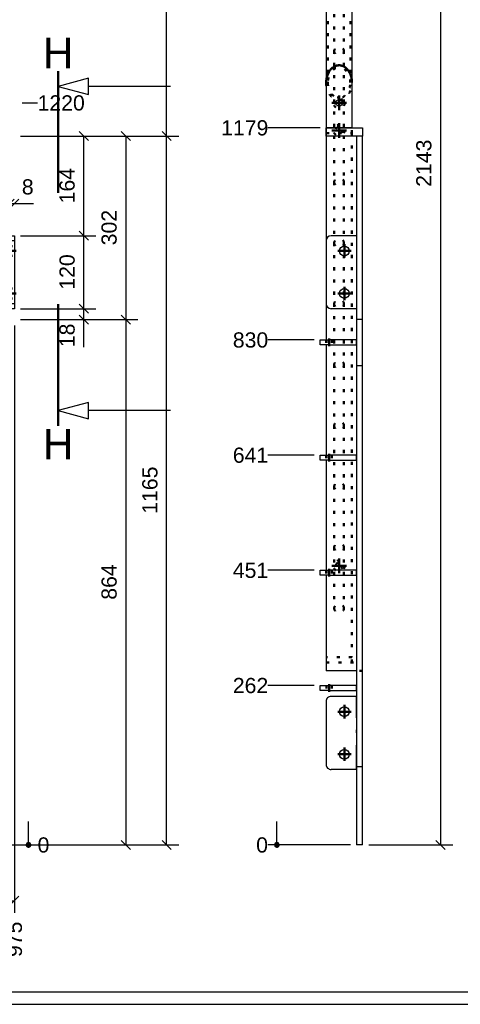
# Model space of a CAD drawing. Header units: millimetres. Extents: x -30 to 390, y -692 to -395.
# Tile 2 of 7: x 107 to 179, y -687 to -526. Entities that reach past the tile are written whole.
import ezdxf
from ezdxf.enums import TextEntityAlignment as Align

# ---------------------------------------------------------------- set-up
doc = ezdxf.new("R2010")
doc.units = ezdxf.units.MM
for name, pattern in [('DASHDOT', [8.5, 4, -2, 0.5, -2]), ('DOT', [2, 0.5, -1.5]), ('STRICHPUNKT2', [18.5, 10, -4, 0.5, -4]), ('STRICHPUNKT3', [35.5, 25, -5, 0.5, -5])]:
    doc.linetypes.add(name, pattern=pattern)
doc.layers.get('0').update_dxf_attribs({"linetype": 'CONTINUOUS'})
for name, color, linetype in [('DIM49', 4, 'CONTINUOUS'), ('LE_MIDDLE', 7, 'CONTINUOUS'), ('TXT_ALL', 7, 'CONTINUOUS'), ('TXT_DIM49', 2, 'CONTINUOUS')]:
    doc.layers.add(name, color=color, linetype=linetype)
doc.layers.add('LE_ALL', color=7, linetype='CONTINUOUS', lineweight=50)
doc.styles.add('ARIAL', font='arial.ttf')

# ---------------------------------------------------------------- blocks, each defined once
blk = doc.blocks.new('DINA3_00002', base_point=(383.43, -685.5))
for p, q in [((383.43, -685.5), (-22.57, -685.5)), ((-24.57, -687.5), (385.43, -687.5))]:
    blk.add_line(p, q)
blk = doc.blocks.new('_ZBL0026_00001')
blk.add_blockref('DINA3_00002', (383.43, -685.5))
blk = doc.blocks.new('_D7', base_point=(115.72, -579.47))
at = {"layer": 'DIM49', "color": 1}
for p, q in [((117.22, -579.47), (117.22, -567.14)), ((116.47, -572.39), (117.97, -573.89)), ((106.8, -573.14), (119.22, -573.14)), ((117.97, -575.68), (116.47, -574.18)), ((106.8, -574.93), (119.22, -574.93))]:
    blk.add_line(p, q, dxfattribs=at)
at = {"layer": 'TXT_DIM49', "style": 'ARIAL'}
blk.add_text('18', height=2.5, rotation=90.0002, dxfattribs=at).set_placement((115.72, -579.47))
blk = doc.blocks.new('_D8', base_point=(115.72, -570.02))
at = {"layer": 'DIM49', "color": 1}
for p, q in [((106.8, -561.14), (119.22, -561.14)), ((117.97, -561.89), (116.47, -560.39)), ((117.22, -573.14), (117.22, -561.14)), ((116.47, -572.39), (117.97, -573.89)), ((106.8, -573.14), (119.22, -573.14))]:
    blk.add_line(p, q, dxfattribs=at)
at = {"layer": 'TXT_DIM49', "style": 'ARIAL'}
blk.add_text('120', height=2.5, rotation=90.0002, dxfattribs=at).set_placement((115.72, -570.02))
blk = doc.blocks.new('_D9', base_point=(115.72, -555.83))
at = {"layer": 'DIM49', "color": 1}
for p, q in [((106.8, -544.75), (119.22, -544.75)), ((117.97, -545.5), (116.47, -544)), ((117.22, -561.14), (117.22, -544.75)), ((106.8, -561.14), (119.22, -561.14)), ((116.47, -560.39), (117.97, -561.89))]:
    blk.add_line(p, q, dxfattribs=at)
at = {"layer": 'TXT_DIM49', "style": 'ARIAL'}
blk.add_text('164', height=2.5, rotation=90.0002, dxfattribs=at).set_placement((115.72, -555.83))
blk = doc.blocks.new('_D14', base_point=(107.05, -679.73))
at = {"layer": 'DIM49', "color": 1}
for p, q in [((105.8, -575.93), (105.8, -672.47)), ((105.05, -671.22), (106.55, -669.72)), ((8.3, -670.47), (105.8, -670.47))]:
    blk.add_line(p, q, dxfattribs=at)
at = {"layer": 'TXT_DIM49', "style": 'ARIAL'}
blk.add_text('975', height=2.5, rotation=90.0002, dxfattribs=at).set_placement((107.05, -679.73))
blk = doc.blocks.new('_D21', base_point=(129.34, -606.86))
at = {"layer": 'DIM49', "color": 1}
for p, q in [((106.8, -544.75), (132.84, -544.75)), ((131.59, -545.5), (130.09, -544)), ((130.84, -661.3), (130.84, -544.75)), ((9.3, -661.3), (132.84, -661.3)), ((130.09, -660.55), (131.59, -662.05))]:
    blk.add_line(p, q, dxfattribs=at)
at = {"layer": 'TXT_DIM49', "style": 'ARIAL'}
blk.add_text('1165', height=2.5, rotation=90.0002, dxfattribs=at).set_placement((129.34, -606.86))
blk = doc.blocks.new('_D22', base_point=(129.34, -498.76))
at = {"layer": 'DIM49', "color": 1}
for p, q in [((131.59, -447.75), (130.09, -446.25)), ((106.8, -447), (132.84, -447)), ((130.84, -544.75), (130.84, -447)), ((106.8, -544.75), (132.84, -544.75)), ((130.09, -544), (131.59, -545.5))]:
    blk.add_line(p, q, dxfattribs=at)
at = {"layer": 'TXT_DIM49', "style": 'ARIAL'}
blk.add_text('978', height=2.5, rotation=90.0002, dxfattribs=at).set_placement((129.34, -498.76))
blk = doc.blocks.new('_D26', base_point=(109.62, -540.56))
at = {"layer": 'DIM49', "color": 1}
blk.add_line((107.1, -539.31), (109.62, -539.31), dxfattribs=at)
at = {"layer": 'TXT_DIM49', "style": 'ARIAL'}
blk.add_text('1220', height=2.5, dxfattribs=at).set_placement((109.62, -540.56))
blk = doc.blocks.new('_D28', base_point=(109.62, -662.55))
at = {"layer": 'DIM49', "color": 1}
for p, q in [((108.12, -661.3), (108.12, -657.46)), ((9.3, -661.3), (109.62, -661.3)), ((108.49, -661.37), (107.76, -661.37)), ((108.48, -661.17), (107.77, -661.17)), ((108.38, -661.57), (107.87, -661.57)), ((108.31, -660.97), (107.94, -660.97))]:
    blk.add_line(p, q, dxfattribs=at)
blk.add_lwpolyline([(108.22, -661.66), (108.31, -661.62), (108.39, -661.56), (108.45, -661.48), (108.49, -661.39), (108.5, -661.3), (108.49, -661.2), (108.45, -661.11), (108.39, -661.03), (108.31, -660.97), (108.22, -660.93), (108.12, -660.92), (108.03, -660.93), (107.94, -660.97), (107.86, -661.03), (107.8, -661.11), (107.76, -661.2), (107.75, -661.3), (107.76, -661.39), (107.8, -661.48), (107.86, -661.56), (107.94, -661.62), (108.03, -661.66), (108.12, -661.67)], close=True, dxfattribs=at)
at = {"layer": 'TXT_DIM49', "style": 'ARIAL'}
blk.add_text('0', height=2.5, dxfattribs=at).set_placement((109.62, -662.55))
blk = doc.blocks.new('Plaatwerk D_ 10_00157', base_point=(23.63, -648.48))
for name, p in [('_D22', (129.34, -498.76)), ('_D26', (109.62, -540.56)), ('_D21', (129.34, -606.86)), ('_D9', (115.72, -555.83)), ('_D8', (115.72, -570.02)), ('_D7', (115.72, -579.47)), ('_D14', (107.05, -679.73)), ('_D28', (109.62, -662.55))]:
    blk.add_blockref(name, p)
blk = doc.blocks.new('Plaatwerk D_ 10_00156')
blk.add_blockref('Plaatwerk D_ 10_00157', (23.63, -648.48))
blk = doc.blocks.new('_D29', base_point=(107.03, -554.36))
at = {"layer": 'DIM49', "color": 1}
for p, q in [((104.25, -556.61), (105.75, -555.11)), ((105, -560.14), (105, -553.86)), ((106.55, -555.11), (105.05, -556.61)), ((99, -555.86), (108.95, -555.86))]:
    blk.add_line(p, q, dxfattribs=at)
at = {"layer": 'TXT_DIM49', "style": 'ARIAL'}
blk.add_text('8', height=2.5, dxfattribs=at).set_placement((107.03, -554.36))
blk = doc.blocks.new('Plaatwerk D_ 8_00159', base_point=(105, -564.44))
for p, q in [((105, -561.14), (105.8, -561.14)), ((105, -561.94), (105, -561.14)), ((105.8, -561.14), (105.8, -561.94)), ((105, -561.94), (105, -572.34)), ((105, -561.94), (105.8, -561.94)), ((105, -573.14), (105, -572.34)), ((105.8, -572.34), (105.8, -573.14)), ((105.8, -573.14), (105, -573.14))]:
    blk.add_line(p, q)
blk.add_lwpolyline([(105.8, -561.94), (105.8, -572.34), (105, -572.34)])
at = {"layer": 'LE_ALL', "color": 3, "linetype": 'DOT'}
for p, q in [((105, -562.84), (105.8, -562.84)), ((105, -564.44), (105.8, -564.44)), ((105, -569.84), (105.8, -569.84)), ((105, -571.44), (105.8, -571.44))]:
    blk.add_line(p, q, dxfattribs=at)
blk.add_blockref('_D29', (107.03, -554.36))
blk = doc.blocks.new('_00161', base_point=(104.7, -570.64))
at = {"layer": 'LE_ALL', "color": 1, "linetype": 'STRICHPUNKT2'}
for p, q in [((104.7, -563.64), (106.1, -563.64)), ((104.7, -570.64), (106.1, -570.64))]:
    blk.add_line(p, q, dxfattribs=at)
blk = doc.blocks.new('_00160')
blk.add_blockref('_00161', (104.7, -570.64))
blk = doc.blocks.new('Plaatwerk D_ 8_00158')
for name, p in [('Plaatwerk D_ 8_00159', (105, -564.44)), ('_00160', (0, 0))]:
    blk.add_blockref(name, p)
blk = doc.blocks.new('_D36', base_point=(122.63, -562.72))
at = {"layer": 'DIM49', "color": 1}
for p, q in [((106.8, -544.75), (126.13, -544.75)), ((124.88, -545.5), (123.38, -544)), ((124.13, -544.75), (124.13, -574.93)), ((123.38, -574.18), (124.88, -575.68)), ((106.8, -574.93), (126.13, -574.93))]:
    blk.add_line(p, q, dxfattribs=at)
at = {"layer": 'TXT_DIM49', "style": 'ARIAL'}
blk.add_text('302', height=2.5, rotation=90.0002, dxfattribs=at).set_placement((122.63, -562.72))
blk = doc.blocks.new('_D37', base_point=(122.63, -620.99))
at = {"layer": 'DIM49', "color": 1}
for p, q in [((124.88, -575.68), (123.38, -574.18)), ((106.8, -574.93), (126.13, -574.93)), ((124.13, -574.93), (124.13, -661.3)), ((9.3, -661.3), (126.13, -661.3)), ((123.38, -660.55), (124.88, -662.05))]:
    blk.add_line(p, q, dxfattribs=at)
at = {"layer": 'TXT_DIM49', "style": 'ARIAL'}
blk.add_text('864', height=2.5, rotation=90.0002, dxfattribs=at).set_placement((122.63, -620.99))
blk = doc.blocks.new('Plaatwerk D_ 10_00171', base_point=(105.16, -539.86))
for name, p in [('_D36', (122.63, -562.72)), ('_D37', (122.63, -620.99))]:
    blk.add_blockref(name, p)
blk = doc.blocks.new('Plaatwerk D_ 10_00170')
blk.add_blockref('Plaatwerk D_ 10_00171', (105.16, -539.86))
blk = doc.blocks.new('Trapboom_00155')
for name in ['Plaatwerk D_ 10_00156', 'Plaatwerk D_ 10_00170', 'Plaatwerk D_ 8_00158']:
    blk.add_blockref(name, (0, 0))
blk = doc.blocks.new('BNR 14_00154')
blk.add_blockref('Trapboom_00155', (0, 0))
blk = doc.blocks.new('Breda_00153')
blk.add_blockref('BNR 14_00154', (0, 0))
blk = doc.blocks.new('AKPFEIL_00216', base_point=(2.28, -670.02))
blk.add_line((-16.22, -670.02), (-2.72, -670.02))
blk.add_lwpolyline([(2.28, -670.02), (-2.72, -668.68), (-2.72, -671.35)], close=True)
blk = doc.blocks.new('3DFIGCON_00215')
blk.add_blockref('AKPFEIL_00216', (2.28, -670.02))
blk = doc.blocks.new('AKPFEIL_00218', base_point=(2.28, -625.12))
blk.add_line((-16.22, -625.12), (-2.72, -625.12))
blk.add_lwpolyline([(2.28, -625.12), (-2.72, -623.78), (-2.72, -626.45)], close=True)
blk = doc.blocks.new('3DFIGCON_00217')
blk.add_blockref('AKPFEIL_00218', (2.28, -625.12))
blk = doc.blocks.new('TFIELD_00221', base_point=(-16.51, -620.02))
at = {"layer": 'TXT_ALL', "color": 1, "style": 'ARIAL'}
blk.add_text('G', height=5, dxfattribs=at).set_placement((-16.51, -620.02), align=Align.MIDDLE_LEFT)
blk = doc.blocks.new('FLEX_00220', base_point=(-13.83, -620.02))
blk.add_blockref('TFIELD_00221', (-16.51, -620.02))
blk = doc.blocks.new('3DFIGCON_00219')
blk.add_blockref('FLEX_00220', (-13.83, -620.02))
blk = doc.blocks.new('TFIELD_00224', base_point=(-16.16, -675.35))
at = {"layer": 'TXT_ALL', "color": 1, "style": 'ARIAL'}
blk.add_text('G', height=5, dxfattribs=at).set_placement((-16.16, -675.35), align=Align.MIDDLE_LEFT)
blk = doc.blocks.new('FLEX_00223', base_point=(-13.48, -675.35))
blk.add_blockref('TFIELD_00224', (-16.16, -675.35))
blk = doc.blocks.new('3DFIGCON_00222')
blk.add_blockref('FLEX_00223', (-13.48, -675.35))
blk = doc.blocks.new('_00214', base_point=(2.28, -672.52))
at = {"layer": 'LE_ALL', "color": 4, "linetype": 'STRICHPUNKT3'}
for p, q in [((2.28, -622.62), (2.28, -642.62)), ((2.28, -672.52), (2.28, -652.52))]:
    blk.add_line(p, q, dxfattribs=at)
for name in ['3DFIGCON_00219', '3DFIGCON_00217', '3DFIGCON_00215', '3DFIGCON_00222']:
    blk.add_blockref(name, (0, 0))
blk = doc.blocks.new('_00213')
blk.add_blockref('_00214', (2.28, -672.52))
blk = doc.blocks.new('AKPFEIL_00228', base_point=(112.98, -589.9))
blk.add_line((131.48, -589.9), (117.98, -589.9))
blk.add_lwpolyline([(112.98, -589.9), (117.98, -591.24), (117.98, -588.56)], close=True)
blk = doc.blocks.new('3DFIGCON_00227')
blk.add_blockref('AKPFEIL_00228', (112.98, -589.9))
blk = doc.blocks.new('AKPFEIL_00230', base_point=(112.98, -536.6))
blk.add_line((131.48, -536.6), (117.98, -536.6))
blk.add_lwpolyline([(112.98, -536.6), (117.98, -537.94), (117.98, -535.26)], close=True)
blk = doc.blocks.new('3DFIGCON_00229')
blk.add_blockref('AKPFEIL_00230', (112.98, -536.6))
blk = doc.blocks.new('TFIELD_00233', base_point=(110.49, -595.4))
at = {"layer": 'TXT_ALL', "color": 1, "style": 'ARIAL'}
blk.add_text('H', height=5, dxfattribs=at).set_placement((110.49, -595.4), align=Align.MIDDLE_LEFT)
blk = doc.blocks.new('FLEX_00232', base_point=(112.98, -595.4))
blk.add_blockref('TFIELD_00233', (110.49, -595.4))
blk = doc.blocks.new('3DFIGCON_00231')
blk.add_blockref('FLEX_00232', (112.98, -595.4))
blk = doc.blocks.new('TFIELD_00236', base_point=(110.49, -531.1))
at = {"layer": 'TXT_ALL', "color": 1, "style": 'ARIAL'}
blk.add_text('H', height=5, dxfattribs=at).set_placement((110.49, -531.1), align=Align.MIDDLE_LEFT)
blk = doc.blocks.new('FLEX_00235', base_point=(112.98, -531.1))
blk.add_blockref('TFIELD_00236', (110.49, -531.1))
blk = doc.blocks.new('3DFIGCON_00234')
blk.add_blockref('FLEX_00235', (112.98, -531.1))
blk = doc.blocks.new('_00226', base_point=(112.98, -592.4))
at = {"layer": 'LE_ALL', "color": 4, "linetype": 'STRICHPUNKT3'}
for p, q in [((112.98, -534.1), (112.98, -554.1)), ((112.98, -592.4), (112.98, -572.4))]:
    blk.add_line(p, q, dxfattribs=at)
for name in ['3DFIGCON_00234', '3DFIGCON_00229', '3DFIGCON_00227', '3DFIGCON_00231']:
    blk.add_blockref(name, (0, 0))
blk = doc.blocks.new('_00225')
blk.add_blockref('_00226', (112.98, -592.4))
blk = doc.blocks.new('AKPFEIL_00240', base_point=(48.89, -569.97))
blk.add_line((35.15, -582.36), (45.17, -573.32))
blk.add_lwpolyline([(48.89, -569.97), (44.28, -572.32), (46.07, -574.31)], close=True)
blk = doc.blocks.new('3DFIGCON_00239')
blk.add_blockref('AKPFEIL_00240', (48.89, -569.97))
blk = doc.blocks.new('AKPFEIL_00242', base_point=(72.33, -595.96))
blk.add_line((58.59, -608.35), (68.61, -599.31))
blk.add_lwpolyline([(72.33, -595.96), (67.72, -598.32), (69.51, -600.3)], close=True)
blk = doc.blocks.new('3DFIGCON_00241')
blk.add_blockref('AKPFEIL_00242', (72.33, -595.96))
blk = doc.blocks.new('TFIELD_00245', base_point=(45.3, -567.05))
at = {"layer": 'TXT_ALL', "color": 1, "style": 'ARIAL'}
blk.add_text('I', height=5, dxfattribs=at).set_placement((45.3, -567.05), align=Align.MIDDLE_LEFT)
blk = doc.blocks.new('FLEX_00244', base_point=(46.25, -567.05))
blk.add_blockref('TFIELD_00245', (45.3, -567.05))
blk = doc.blocks.new('3DFIGCON_00243')
blk.add_blockref('FLEX_00244', (46.25, -567.05))
blk = doc.blocks.new('TFIELD_00248', base_point=(74, -598.88))
at = {"layer": 'TXT_ALL', "color": 1, "style": 'ARIAL'}
blk.add_text('I', height=5, dxfattribs=at).set_placement((74, -598.88), align=Align.MIDDLE_LEFT)
blk = doc.blocks.new('FLEX_00247', base_point=(74.96, -598.88))
blk.add_blockref('TFIELD_00248', (74, -598.88))
blk = doc.blocks.new('3DFIGCON_00246')
blk.add_blockref('FLEX_00247', (74.96, -598.88))
blk = doc.blocks.new('_00238', base_point=(47.21, -568.11))
at = {"layer": 'LE_ALL', "color": 4, "linetype": 'STRICHPUNKT3'}
for p in [(47.21, -568.11), (74, -597.82)]:
    blk.add_line(p, (60.61, -582.97), dxfattribs=at)
for name in ['3DFIGCON_00243', '3DFIGCON_00239', '3DFIGCON_00241', '3DFIGCON_00246']:
    blk.add_blockref(name, (0, 0))
blk = doc.blocks.new('_00237')
blk.add_blockref('_00238', (47.21, -568.11))
blk = doc.blocks.new('_00212')
for name in ['_00225', '_00237', '_00213']:
    blk.add_blockref(name, (0, 0))
blk = doc.blocks.new('_A3D0043_00152')
for name in ['Breda_00153', '_00212']:
    blk.add_blockref(name, (0, 0))
blk = doc.blocks.new('_ANS0043_00151')
blk.add_blockref('_A3D0043_00152', (0, 0))
blk = doc.blocks.new('_D50', base_point=(141.74, -636.34))
at = {"layer": 'DIM49', "color": 1}
blk.add_line((155.1, -635.09), (147.5, -635.09), dxfattribs=at)
at = {"layer": 'TXT_DIM49', "style": 'ARIAL'}
blk.add_text('262', height=2.5, dxfattribs=at).set_placement((141.74, -636.34))
blk = doc.blocks.new('_D51', base_point=(141.74, -617.4))
at = {"layer": 'DIM49', "color": 1}
blk.add_line((155.1, -616.15), (147.5, -616.15), dxfattribs=at)
at = {"layer": 'TXT_DIM49', "style": 'ARIAL'}
blk.add_text('451', height=2.5, dxfattribs=at).set_placement((141.74, -617.4))
blk = doc.blocks.new('_D52', base_point=(141.74, -598.47))
at = {"layer": 'DIM49', "color": 1}
blk.add_line((155.1, -597.22), (147.5, -597.22), dxfattribs=at)
at = {"layer": 'TXT_DIM49', "style": 'ARIAL'}
blk.add_text('641', height=2.5, dxfattribs=at).set_placement((141.74, -598.47))
blk = doc.blocks.new('_D53', base_point=(141.74, -579.53))
at = {"layer": 'DIM49', "color": 1}
blk.add_line((155.1, -578.28), (147.5, -578.28), dxfattribs=at)
at = {"layer": 'TXT_DIM49', "style": 'ARIAL'}
blk.add_text('830', height=2.5, dxfattribs=at).set_placement((141.74, -579.53))
blk = doc.blocks.new('_D54', base_point=(139.82, -544.66))
at = {"layer": 'DIM49', "color": 1}
blk.add_line((156.1, -543.41), (147.5, -543.41), dxfattribs=at)
at = {"layer": 'TXT_DIM49', "style": 'ARIAL'}
blk.add_text('1179', height=2.5, dxfattribs=at).set_placement((139.82, -544.66))
blk = doc.blocks.new('_D55', base_point=(145.58, -662.55))
at = {"layer": 'DIM49', "color": 1}
for p, q in [((149, -661.3), (149, -657.46)), ((161.1, -661.3), (147.5, -661.3)), ((149.36, -661.37), (148.63, -661.37)), ((149.35, -661.17), (148.64, -661.17)), ((149.25, -661.57), (148.74, -661.57)), ((149.18, -660.97), (148.81, -660.97))]:
    blk.add_line(p, q, dxfattribs=at)
blk.add_lwpolyline([(149.09, -661.66), (149.18, -661.62), (149.26, -661.56), (149.32, -661.48), (149.36, -661.39), (149.37, -661.3), (149.36, -661.2), (149.32, -661.11), (149.26, -661.03), (149.18, -660.97), (149.09, -660.93), (149, -660.92), (148.9, -660.93), (148.81, -660.97), (148.73, -661.03), (148.67, -661.11), (148.63, -661.2), (148.62, -661.3), (148.63, -661.39), (148.67, -661.48), (148.73, -661.56), (148.81, -661.62), (148.9, -661.66), (149, -661.67)], close=True, dxfattribs=at)
at = {"layer": 'TXT_DIM49', "style": 'ARIAL'}
blk.add_text('0', height=2.5, dxfattribs=at).set_placement((145.58, -662.55))
blk = doc.blocks.new('Plaatwerk D_ 10_00255', base_point=(163.1, -632.68))
for p, q in [((162.1, -544.75), (162.1, -574.93)), ((162.1, -574.93), (162.1, -582.54)), ((163.1, -574.93), (162.1, -574.93)), ((162.1, -648.48), (162.1, -661.3)), ((163.1, -648.48), (162.1, -648.48)), ((163.1, -661.3), (162.1, -661.3))]:
    blk.add_line(p, q)
for points in [[(163.1, -582.54), (163.1, -574.93), (163.1, -544.75)], [(163.1, -661.3), (163.1, -648.48), (163.1, -582.54), (162.1, -582.54), (162.1, -648.48)]]:
    blk.add_lwpolyline(points)
at = {"layer": 'LE_ALL', "color": 3, "linetype": 'DOT'}
blk.add_line((163.1, -632.68), (162.1, -632.68), dxfattribs=at)
at = {"layer": 'LE_MIDDLE', "color": 2, "linetype": 'DASHDOT'}
for p, q in [((162.1, -561.14), (162.1, -573.14)), ((162.1, -579.08), (162.1, -578.28)), ((162.1, -598.02), (162.1, -597.22)), ((162.1, -616.95), (162.1, -616.15)), ((162.1, -635.89), (162.1, -635.09)), ((162.1, -648.89), (162.1, -636.89))]:
    blk.add_line(p, q, dxfattribs=at)
for name, p in [('_D54', (139.82, -544.66)), ('_D53', (141.74, -579.53)), ('_D52', (141.74, -598.47)), ('_D51', (141.74, -617.4)), ('_D50', (141.74, -636.34)), ('_D55', (145.58, -662.55))]:
    blk.add_blockref(name, p)
blk = doc.blocks.new('Plaatwerk D_ 10_00254')
blk.add_blockref('Plaatwerk D_ 10_00255', (163.1, -632.68))
blk = doc.blocks.new('Plaatwerk D_ 8_00257', base_point=(160.9, -563.64))
for p, q in [((162.1, -561.14), (157.9, -561.14)), ((162.1, -561.14), (162.1, -573.14)), ((157.1, -561.94), (157.1, -572.34)), ((162.1, -573.14), (157.9, -573.14))]:
    blk.add_line(p, q)
for centre in [(160.1, -563.64), (160.1, -570.64)]:
    blk.add_circle(centre, 0.8)
for centre, start, end in [((157.9, -561.94), 90, 180), ((157.9, -572.34), 180, -90)]:
    blk.add_arc(centre, 0.8, start, end)
blk = doc.blocks.new('_00259', base_point=(160.1, -570.64))
at = {"layer": 'LE_ALL', "color": 1, "linetype": 'STRICHPUNKT2'}
for p, q in [((160.1, -563.64), (160.1, -562.54)), ((160.1, -563.64), (160.1, -562.54)), ((160.1, -563.64), (159, -563.64)), ((160.1, -563.64), (159, -563.64)), ((160.1, -563.64), (161.2, -563.64)), ((160.1, -563.64), (160.1, -564.74)), ((160.1, -563.64), (161.2, -563.64)), ((160.1, -563.64), (160.1, -564.74)), ((160.1, -570.64), (160.1, -569.54)), ((160.1, -570.64), (160.1, -569.54)), ((160.1, -570.64), (159, -570.64)), ((160.1, -570.64), (159, -570.64)), ((160.1, -570.64), (161.2, -570.64)), ((160.1, -570.64), (160.1, -571.74)), ((160.1, -570.64), (161.2, -570.64)), ((160.1, -570.64), (160.1, -571.74))]:
    blk.add_line(p, q, dxfattribs=at)
blk = doc.blocks.new('_00258')
blk.add_blockref('_00259', (160.1, -570.64))
blk = doc.blocks.new('Plaatwerk D_ 8_00256')
for name, p in [('Plaatwerk D_ 8_00257', (160.9, -563.64)), ('_00258', (0, 0))]:
    blk.add_blockref(name, p)
blk = doc.blocks.new('Plaatwerk D_ 8_00261', base_point=(160.9, -639.39))
for p, q in [((162.1, -636.89), (162.1, -648.89)), ((162.1, -648.89), (157.9, -648.89))]:
    blk.add_line(p, q)
for points in [[(162.1, -636.89), (157.9, -636.89, 0.414214), (157.1, -637.69)], [(157.1, -637.69), (157.1, -648.09, 0.414214), (157.9, -648.89)]]:
    blk.add_lwpolyline(points, format="xyb")
for centre in [(160.1, -639.39), (160.1, -646.39)]:
    blk.add_circle(centre, 0.8)
blk = doc.blocks.new('_00263', base_point=(160.1, -646.39))
at = {"layer": 'LE_ALL', "color": 1, "linetype": 'STRICHPUNKT2'}
for p, q in [((160.1, -639.39), (160.1, -638.29)), ((160.1, -639.39), (160.1, -638.29)), ((160.1, -639.39), (159, -639.39)), ((160.1, -639.39), (159, -639.39)), ((160.1, -639.39), (161.2, -639.39)), ((160.1, -639.39), (160.1, -640.49)), ((160.1, -639.39), (161.2, -639.39)), ((160.1, -639.39), (160.1, -640.49)), ((160.1, -646.39), (160.1, -645.29)), ((160.1, -646.39), (160.1, -645.29)), ((160.1, -646.39), (159, -646.39)), ((160.1, -646.39), (159, -646.39)), ((160.1, -646.39), (161.2, -646.39)), ((160.1, -646.39), (160.1, -647.49)), ((160.1, -646.39), (161.2, -646.39)), ((160.1, -646.39), (160.1, -647.49))]:
    blk.add_line(p, q, dxfattribs=at)
blk = doc.blocks.new('_00262')
blk.add_blockref('_00263', (160.1, -646.39))
blk = doc.blocks.new('Plaatwerk D_ 8_00260')
for name, p in [('Plaatwerk D_ 8_00261', (160.9, -639.39)), ('_00262', (0, 0))]:
    blk.add_blockref(name, p)
blk = doc.blocks.new('Plaatwerk D_ 10_00265', base_point=(159.77, -543.83))
for p, q in [((157.1, -544.31), (157.1, -561.94)), ((157.1, -616.95), (157.1, -630.43))]:
    blk.add_line(p, q)
for points in [[(157.1, -572.34), (157.1, -578.28)], [(157.1, -579.08), (157.1, -597.22)], [(157.1, -598.02), (157.1, -616.15)], [(157.1, -630.43), (157.1, -631.33)]]:
    blk.add_lwpolyline(points)
at = {"layer": 'LE_ALL', "color": 3, "linetype": 'DOT'}
for p, q in [((161.34, -544.31), (161.34, -630.43)), ((157.1, -616.15), (157.1, -616.95)), ((157.1, -631.33), (161.34, -631.33))]:
    blk.add_line(p, q, dxfattribs=at)
for points in [[(157.1, -535.98), (157.1, -535.81), (157.11, -535.65), (157.13, -535.49), (157.14, -535.43), (157.17, -535.27), (157.2, -535.11), (157.24, -534.96), (157.25, -534.92), (157.3, -534.77), (157.35, -534.63), (157.41, -534.49), (157.43, -534.45), (157.49, -534.32), (157.56, -534.19), (157.64, -534.07), (157.66, -534.05), (157.74, -533.93), (157.82, -533.83), (157.91, -533.73), (157.93, -533.71), (158.02, -533.62), (158.12, -533.54), (158.21, -533.46), (158.24, -533.45), (158.34, -533.38), (158.44, -533.32), (158.54, -533.27), (158.56, -533.26), (158.67, -533.22), (158.77, -533.19), (158.87, -533.16), (158.9, -533.15), (159.01, -533.14), (159.11, -533.12), (159.22, -533.12), (159.24, -533.12), (159.35, -533.13), (159.45, -533.14), (159.56, -533.16), (159.59, -533.16), (159.69, -533.19), (159.79, -533.23), (159.89, -533.27), (159.92, -533.28), (160.02, -533.33), (160.12, -533.39), (160.22, -533.46), (160.25, -533.48), (160.34, -533.55), (160.43, -533.63), (160.52, -533.72), (160.55, -533.75), (160.63, -533.85), (160.72, -533.95), (160.79, -534.06), (160.82, -534.1), (160.89, -534.22), (160.96, -534.34), (161.02, -534.48), (161.04, -534.52), (161.1, -534.65), (161.15, -534.8), (161.2, -534.95), (161.21, -534.99), (161.25, -535.14), (161.28, -535.3), (161.3, -535.46), (161.31, -535.5), (161.33, -535.67), (161.34, -535.83), (161.34, -535.98)], [(157.1, -578.28), (157.1, -579.08)], [(157.1, -597.22), (157.1, -598.02)], [(161.34, -631.33), (161.34, -630.43), (157.1, -630.43)]]:
    blk.add_lwpolyline(points, dxfattribs=at)
for centre, radius in [((159.22, -543.83), 0.912), ((159.22, -543.83), 0.55), ((159.22, -615.43), 0.912), ((159.22, -615.43), 0.55)]:
    blk.add_circle(centre, radius, dxfattribs=at)
blk = doc.blocks.new('_00267', base_point=(159.22, -543.83))
at = {"layer": 'LE_ALL', "color": 1, "linetype": 'STRICHPUNKT2'}
for p, q in [((159.22, -543.83), (158.01, -543.83)), ((159.22, -543.83), (158.37, -543.83)), ((159.22, -543.83), (159.22, -542.62)), ((159.22, -543.83), (159.22, -542.98)), ((159.22, -543.83), (160.43, -543.83)), ((159.22, -543.83), (159.22, -545.04)), ((159.22, -543.83), (160.07, -543.83)), ((159.22, -543.83), (159.22, -544.68)), ((159.22, -615.43), (159.22, -614.21)), ((159.22, -615.43), (159.22, -614.58)), ((159.22, -615.43), (158.01, -615.43)), ((159.22, -615.43), (158.37, -615.43)), ((159.22, -615.43), (160.43, -615.43)), ((159.22, -615.43), (159.22, -616.64)), ((159.22, -615.43), (160.07, -615.43)), ((159.22, -615.43), (159.22, -616.28))]:
    blk.add_line(p, q, dxfattribs=at)
blk = doc.blocks.new('_00266')
blk.add_blockref('_00267', (159.22, -543.83))
blk = doc.blocks.new('Plaatwerk D_ 10_00264')
for name, p in [('Plaatwerk D_ 10_00265', (159.77, -543.83)), ('_00266', (0, 0))]:
    blk.add_blockref(name, p)
blk = doc.blocks.new('_D56', base_point=(174.41, -553.11))
at = {"layer": 'DIM49', "color": 1}
for p, q in [((175.91, -447), (175.91, -661.3)), ((164.1, -661.3), (177.91, -661.3)), ((175.16, -660.55), (176.66, -662.05))]:
    blk.add_line(p, q, dxfattribs=at)
at = {"layer": 'TXT_DIM49', "style": 'ARIAL'}
blk.add_text('2143', height=2.5, rotation=90.0002, dxfattribs=at).set_placement((174.41, -553.11))
blk = doc.blocks.new('Plaatwerk D_ 10_00269', base_point=(160.13, -539.31))
blk.add_line((157.1, -449.85), (157.1, -543.41))
for points in [[(161.34, -449.85), (161.34, -543.41)], [(161.34, -543.41), (157.1, -543.41), (157.1, -544.31)]]:
    blk.add_lwpolyline(points)
blk.add_circle((159.22, -539.31), 0.55)
at = {"layer": 'LE_ALL', "color": 3, "linetype": 'DOT'}
blk.add_line((157.1, -544.31), (161.34, -544.31), dxfattribs=at)
blk.add_lwpolyline([(161.34, -544.31), (161.34, -543.41)], dxfattribs=at)
blk.add_circle((159.22, -539.31), 0.912, dxfattribs=at)
blk.add_blockref('_D56', (174.41, -553.11))
blk = doc.blocks.new('_00271', base_point=(159.22, -467.71))
at = {"layer": 'LE_ALL', "color": 1, "linetype": 'STRICHPUNKT2'}
for p, q in [((159.22, -467.71), (158.01, -467.71)), ((159.22, -467.71), (158.37, -467.71)), ((159.22, -467.71), (159.22, -466.5)), ((159.22, -467.71), (159.22, -466.86)), ((159.22, -467.71), (160.43, -467.71)), ((159.22, -467.71), (159.22, -468.92)), ((159.22, -467.71), (160.07, -467.71)), ((159.22, -467.71), (159.22, -468.56)), ((159.22, -539.31), (159.22, -538.09)), ((159.22, -539.31), (159.22, -538.46)), ((159.22, -539.31), (158.01, -539.31)), ((159.22, -539.31), (158.37, -539.31)), ((159.22, -539.31), (160.43, -539.31)), ((159.22, -539.31), (159.22, -540.52)), ((159.22, -539.31), (160.07, -539.31)), ((159.22, -539.31), (159.22, -540.16))]:
    blk.add_line(p, q, dxfattribs=at)
blk = doc.blocks.new('_00270')
blk.add_blockref('_00271', (159.22, -467.71))
blk = doc.blocks.new('Plaatwerk D_ 10_00268')
for name, p in [('Plaatwerk D_ 10_00269', (160.13, -539.31)), ('_00270', (0, 0))]:
    blk.add_blockref(name, p)
blk = doc.blocks.new('Plaatwerk D_ 10_00273', base_point=(157.1, -631.33))
for p in [(157.1, -616.95), (162.1, -632.68)]:
    blk.add_line(p, (157.1, -632.68))
blk.add_lwpolyline([(163.1, -544.75), (157.1, -544.75), (157.1, -543.41), (163.1, -543.41)], close=True)
for points in [[(157.1, -544.75), (157.1, -578.28)], [(157.1, -579.08), (157.1, -597.22)], [(157.1, -598.02), (157.1, -616.15)]]:
    blk.add_lwpolyline(points)
at = {"layer": 'LE_ALL', "color": 3, "linetype": 'DOT'}
for p, q in [((157.1, -616.15), (157.1, -616.95)), ((157.1, -631.33), (163.1, -631.33)), ((163.1, -632.68), (162.1, -632.68))]:
    blk.add_line(p, q, dxfattribs=at)
for points in [[(157.1, -578.28), (157.1, -579.08)], [(157.1, -597.22), (157.1, -598.02)]]:
    blk.add_lwpolyline(points, dxfattribs=at)
blk = doc.blocks.new('Plaatwerk D_ 10_00272')
blk.add_blockref('Plaatwerk D_ 10_00273', (157.1, -631.33))
blk = doc.blocks.new('Constructie buis 42.4x2.6_00275', base_point=(157.1, -535.98))
at = {"layer": 'LE_ALL', "color": 3, "linetype": 'DOT'}
blk.add_line((157.36, -449.85), (157.36, -535.98), dxfattribs=at)
blk.add_lwpolyline([(161.08, -449.85), (161.08, -535.98)], dxfattribs=at)
for centre, major_axis, start_param, end_param in [((159.22, -449.85), (0, -2.5), 1.570796, 4.712389), ((159.22, -449.85), (0, -2.85), 4.712389, 7.853982), ((159.22, -449.85), (0, -2.5), 4.712389, 7.853982), ((159.22, -535.98), (0, -2.85), 1.570796, 4.712389), ((159.22, -535.98), (0, -2.5), 1.570796, 4.712389), ((159.22, -535.98), (0, -2.85), 4.712389, 7.853982), ((159.22, -535.98), (0, -2.5), 4.712389, 7.853982)]:
    blk.add_ellipse(centre, major_axis=major_axis, ratio=0.742634, start_param=start_param, end_param=end_param, dxfattribs=at)
blk = doc.blocks.new('Constructie buis 42.4x2.6_00274')
blk.add_blockref('Constructie buis 42.4x2.6_00275', (157.1, -535.98))
blk = doc.blocks.new('Plaatwerk D_ 8_00278', base_point=(157.15, -635.09))
for p, q in [((157.6, -635.89), (157.6, -635.09)), ((162.1, -635.09), (157.6, -635.09)), ((157.6, -635.89), (162.1, -635.89)), ((162.1, -635.89), (162.1, -635.09))]:
    blk.add_line(p, q)
blk.add_lwpolyline([(157.6, -635.89), (156.1, -635.89), (156.1, -635.09), (157.6, -635.09)])
at = {"layer": 'LE_ALL', "color": 3, "linetype": 'DOT'}
for p, q in [((157.15, -635.09), (157.15, -635.89)), ((158.05, -635.09), (158.05, -635.89))]:
    blk.add_line(p, q, dxfattribs=at)
blk = doc.blocks.new('_00280', base_point=(157.6, -634.87))
at = {"layer": 'LE_ALL', "color": 1, "linetype": 'STRICHPUNKT2'}
blk.add_line((157.6, -634.87), (157.6, -636.12), dxfattribs=at)
blk.add_line((157.6, -634.87), (157.6, -636.12), dxfattribs=at)
blk = doc.blocks.new('_00279')
blk.add_blockref('_00280', (157.6, -634.87))
blk = doc.blocks.new('Plaatwerk D_ 8_00277')
for name, p in [('Plaatwerk D_ 8_00278', (157.15, -635.09)), ('_00279', (0, 0))]:
    blk.add_blockref(name, p)
blk = doc.blocks.new('Plaatwerk D_ 8_00282', base_point=(157.15, -616.15))
for p, q in [((157.6, -616.95), (157.6, -616.15)), ((162.1, -616.15), (157.6, -616.15)), ((162.1, -616.95), (162.1, -616.15)), ((157.6, -616.95), (162.1, -616.95))]:
    blk.add_line(p, q)
blk.add_lwpolyline([(157.6, -616.95), (156.1, -616.95), (156.1, -616.15), (157.6, -616.15)])
at = {"layer": 'LE_ALL', "color": 3, "linetype": 'DOT'}
for p, q in [((157.15, -616.15), (157.15, -616.95)), ((158.05, -616.15), (158.05, -616.95))]:
    blk.add_line(p, q, dxfattribs=at)
blk = doc.blocks.new('_00284', base_point=(157.6, -615.93))
at = {"layer": 'LE_ALL', "color": 1, "linetype": 'STRICHPUNKT2'}
blk.add_line((157.6, -615.93), (157.6, -617.18), dxfattribs=at)
blk.add_line((157.6, -615.93), (157.6, -617.18), dxfattribs=at)
blk = doc.blocks.new('_00283')
blk.add_blockref('_00284', (157.6, -615.93))
blk = doc.blocks.new('Plaatwerk D_ 8_00281')
for name, p in [('Plaatwerk D_ 8_00282', (157.15, -616.15)), ('_00283', (0, 0))]:
    blk.add_blockref(name, p)
blk = doc.blocks.new('Plaatwerk D_ 8_00286', base_point=(157.15, -597.22))
for p, q in [((157.6, -598.02), (157.6, -597.22)), ((162.1, -597.22), (157.6, -597.22)), ((162.1, -598.02), (162.1, -597.22)), ((157.6, -598.02), (162.1, -598.02))]:
    blk.add_line(p, q)
blk.add_lwpolyline([(157.6, -598.02), (156.1, -598.02), (156.1, -597.22), (157.6, -597.22)])
at = {"layer": 'LE_ALL', "color": 3, "linetype": 'DOT'}
for p, q in [((157.15, -597.22), (157.15, -598.02)), ((158.05, -597.22), (158.05, -598.02))]:
    blk.add_line(p, q, dxfattribs=at)
blk = doc.blocks.new('_00288', base_point=(157.6, -596.99))
at = {"layer": 'LE_ALL', "color": 1, "linetype": 'STRICHPUNKT2'}
blk.add_line((157.6, -596.99), (157.6, -598.24), dxfattribs=at)
blk.add_line((157.6, -596.99), (157.6, -598.24), dxfattribs=at)
blk = doc.blocks.new('_00287')
blk.add_blockref('_00288', (157.6, -596.99))
blk = doc.blocks.new('Plaatwerk D_ 8_00285')
for name, p in [('Plaatwerk D_ 8_00286', (157.15, -597.22)), ('_00287', (0, 0))]:
    blk.add_blockref(name, p)
blk = doc.blocks.new('Plaatwerk D_ 8_00290', base_point=(157.15, -578.28))
for p, q in [((157.6, -579.08), (157.6, -578.28)), ((162.1, -578.28), (157.6, -578.28)), ((157.6, -579.08), (162.1, -579.08)), ((162.1, -579.08), (162.1, -578.28))]:
    blk.add_line(p, q)
blk.add_lwpolyline([(157.6, -579.08), (156.1, -579.08), (156.1, -578.28), (157.6, -578.28)])
at = {"layer": 'LE_ALL', "color": 3, "linetype": 'DOT'}
for p, q in [((157.15, -578.28), (157.15, -579.08)), ((158.05, -578.28), (158.05, -579.08))]:
    blk.add_line(p, q, dxfattribs=at)
blk = doc.blocks.new('_00292', base_point=(157.6, -578.05))
at = {"layer": 'LE_ALL', "color": 1, "linetype": 'STRICHPUNKT2'}
blk.add_line((157.6, -578.05), (157.6, -579.3), dxfattribs=at)
blk.add_line((157.6, -578.05), (157.6, -579.3), dxfattribs=at)
blk = doc.blocks.new('_00291')
blk.add_blockref('_00292', (157.6, -578.05))
blk = doc.blocks.new('Plaatwerk D_ 8_00289')
for name, p in [('Plaatwerk D_ 8_00290', (157.15, -578.28)), ('_00291', (0, 0))]:
    blk.add_blockref(name, p)
blk = doc.blocks.new('Trededragers_00276')
for name in ['Plaatwerk D_ 8_00289', 'Plaatwerk D_ 8_00285', 'Plaatwerk D_ 8_00281', 'Plaatwerk D_ 8_00277']:
    blk.add_blockref(name, (0, 0))
blk = doc.blocks.new('Massieve as 16_00295', base_point=(158.42, -530.8))
at = {"layer": 'LE_ALL', "color": 3, "linetype": 'DOT'}
for p, q in [((158.42, -612.39), (158.42, -622.4)), ((160.02, -612.39), (160.02, -622.4))]:
    blk.add_line(p, q, dxfattribs=at)
for centre, start_param, end_param in [((159.22, -530.8), 6.283185, 9.424778), ((159.22, -530.8), 3.141593, 6.283185), ((159.22, -622.4), 0, 3.141593), ((159.22, -622.4), 3.141593, 6.283185)]:
    blk.add_ellipse(centre, major_axis=(0.8, 0), ratio=0.901786, start_param=start_param, end_param=end_param, dxfattribs=at)
blk = doc.blocks.new('Massieve as 16_00294')
blk.add_blockref('Massieve as 16_00295', (158.42, -530.8))
blk = doc.blocks.new('Massieve as 16_00297', base_point=(158.42, -520.79))
at = {"layer": 'LE_ALL', "color": 3, "linetype": 'DOT'}
for p, q in [((158.42, -602.38), (158.42, -612.39)), ((160.02, -602.38), (160.02, -612.39))]:
    blk.add_line(p, q, dxfattribs=at)
for centre, start_param, end_param in [((159.22, -520.79), 0, 3.141593), ((159.22, -520.79), 3.141593, 6.283185), ((159.22, -612.39), 0, 3.141593), ((159.22, -612.39), 3.141593, 6.283185)]:
    blk.add_ellipse(centre, major_axis=(0.8, 0), ratio=0.901786, start_param=start_param, end_param=end_param, dxfattribs=at)
blk = doc.blocks.new('Massieve as 16_00296')
blk.add_blockref('Massieve as 16_00297', (158.42, -520.79))
blk = doc.blocks.new('Massieve as 16_00299', base_point=(158.42, -510.78))
at = {"layer": 'LE_ALL', "color": 3, "linetype": 'DOT'}
for p, q in [((158.42, -592.37), (158.42, -602.38)), ((160.02, -592.37), (160.02, -602.38))]:
    blk.add_line(p, q, dxfattribs=at)
for centre, start_param, end_param in [((159.22, -510.78), 6.283185, 9.424778), ((159.22, -510.78), 3.141593, 6.283185), ((159.22, -602.38), 0, 3.141593), ((159.22, -602.38), 3.141593, 6.283185)]:
    blk.add_ellipse(centre, major_axis=(0.8, 0), ratio=0.901786, start_param=start_param, end_param=end_param, dxfattribs=at)
blk = doc.blocks.new('Massieve as 16_00298')
blk.add_blockref('Massieve as 16_00299', (158.42, -510.78))
blk = doc.blocks.new('Massieve as 16_00301', base_point=(158.42, -500.77))
at = {"layer": 'LE_ALL', "color": 3, "linetype": 'DOT'}
for p, q in [((158.42, -582.36), (158.42, -592.37)), ((160.02, -582.36), (160.02, -592.37))]:
    blk.add_line(p, q, dxfattribs=at)
for centre, start_param, end_param in [((159.22, -500.77), 0, 3.141593), ((159.22, -500.77), 3.141593, 6.283185), ((159.22, -592.37), 0, 3.141593), ((159.22, -592.37), 3.141593, 6.283185)]:
    blk.add_ellipse(centre, major_axis=(0.8, 0), ratio=0.901786, start_param=start_param, end_param=end_param, dxfattribs=at)
blk = doc.blocks.new('Massieve as 16_00300')
blk.add_blockref('Massieve as 16_00301', (158.42, -500.77))
blk = doc.blocks.new('Massieve as 16_00303', base_point=(158.42, -490.76))
at = {"layer": 'LE_ALL', "color": 3, "linetype": 'DOT'}
for p, q in [((158.42, -572.35), (158.42, -582.36)), ((160.02, -572.35), (160.02, -582.36))]:
    blk.add_line(p, q, dxfattribs=at)
for centre, start_param, end_param in [((159.22, -490.76), 6.283185, 9.424778), ((159.22, -490.76), 3.141593, 6.283185), ((159.22, -582.36), 0, 3.141593), ((159.22, -582.36), 3.141593, 6.283185)]:
    blk.add_ellipse(centre, major_axis=(0.8, 0), ratio=0.901786, start_param=start_param, end_param=end_param, dxfattribs=at)
blk = doc.blocks.new('Massieve as 16_00302')
blk.add_blockref('Massieve as 16_00303', (158.42, -490.76))
blk = doc.blocks.new('Massieve as 16_00305', base_point=(158.42, -480.75))
at = {"layer": 'LE_ALL', "color": 3, "linetype": 'DOT'}
for p, q in [((158.42, -562.34), (158.42, -572.35)), ((160.02, -562.34), (160.02, -572.35))]:
    blk.add_line(p, q, dxfattribs=at)
for centre, start_param, end_param in [((159.22, -480.75), 0, 3.141593), ((159.22, -480.75), 3.141593, 6.283185), ((159.22, -572.35), 0, 3.141593), ((159.22, -572.35), 3.141593, 6.283185)]:
    blk.add_ellipse(centre, major_axis=(0.8, 0), ratio=0.901786, start_param=start_param, end_param=end_param, dxfattribs=at)
blk = doc.blocks.new('Massieve as 16_00304')
blk.add_blockref('Massieve as 16_00305', (158.42, -480.75))
blk = doc.blocks.new('Massieve as 16_00307', base_point=(158.42, -470.75))
at = {"layer": 'LE_ALL', "color": 3, "linetype": 'DOT'}
for p, q in [((158.42, -552.33), (158.42, -562.34)), ((160.02, -552.33), (160.02, -562.34))]:
    blk.add_line(p, q, dxfattribs=at)
for centre, start_param, end_param in [((159.22, -470.75), 6.283185, 9.424778), ((159.22, -470.75), 3.141593, 6.283185), ((159.22, -562.34), 0, 3.141593), ((159.22, -562.34), 3.141593, 6.283185)]:
    blk.add_ellipse(centre, major_axis=(0.8, 0), ratio=0.901786, start_param=start_param, end_param=end_param, dxfattribs=at)
blk = doc.blocks.new('Massieve as 16_00306')
blk.add_blockref('Massieve as 16_00307', (158.42, -470.75))
blk = doc.blocks.new('Massieve as 16_00309', base_point=(158.42, -460.74))
at = {"layer": 'LE_ALL', "color": 3, "linetype": 'DOT'}
for p, q in [((158.42, -460.74), (158.42, -552.33)), ((160.02, -460.74), (160.02, -552.33))]:
    blk.add_line(p, q, dxfattribs=at)
for centre, start_param, end_param in [((159.22, -460.74), 0, 3.141593), ((159.22, -460.74), 3.141593, 6.283185), ((159.22, -552.33), 0, 3.141593), ((159.22, -552.33), 3.141593, 6.283185)]:
    blk.add_ellipse(centre, major_axis=(0.8, 0), ratio=0.901786, start_param=start_param, end_param=end_param, dxfattribs=at)
blk = doc.blocks.new('Massieve as 16_00308')
blk.add_blockref('Massieve as 16_00309', (158.42, -460.74))
blk = doc.blocks.new('Spijlen_00293')
for name in ['Massieve as 16_00308', 'Massieve as 16_00306', 'Massieve as 16_00304', 'Massieve as 16_00302', 'Massieve as 16_00300', 'Massieve as 16_00298', 'Massieve as 16_00296', 'Massieve as 16_00294']:
    blk.add_blockref(name, (0, 0))
blk = doc.blocks.new('Trapboom_00253')
for name in ['Plaatwerk D_ 10_00268', 'Constructie buis 42.4x2.6_00274', 'Spijlen_00293', 'Plaatwerk D_ 10_00264', 'Plaatwerk D_ 10_00254', 'Plaatwerk D_ 10_00272', 'Plaatwerk D_ 8_00256', 'Trededragers_00276', 'Plaatwerk D_ 8_00260']:
    blk.add_blockref(name, (0, 0))
blk = doc.blocks.new('BNR 14_00252')
blk.add_blockref('Trapboom_00253', (0, 0))
blk = doc.blocks.new('Breda_00251')
blk.add_blockref('BNR 14_00252', (0, 0))
blk = doc.blocks.new('_A3D0044_00250')
blk.add_blockref('Breda_00251', (0, 0))
blk = doc.blocks.new('_ANS0044_00249')
blk.add_blockref('_A3D0044_00250', (0, 0))

msp = doc.modelspace()

# ---------------------------------------------------------------- block references
for name in ['_ZBL0026_00001', '_ANS0043_00151', '_ANS0044_00249']:
    msp.add_blockref(name, (0, 0))

doc.saveas('drawing.dxf')
